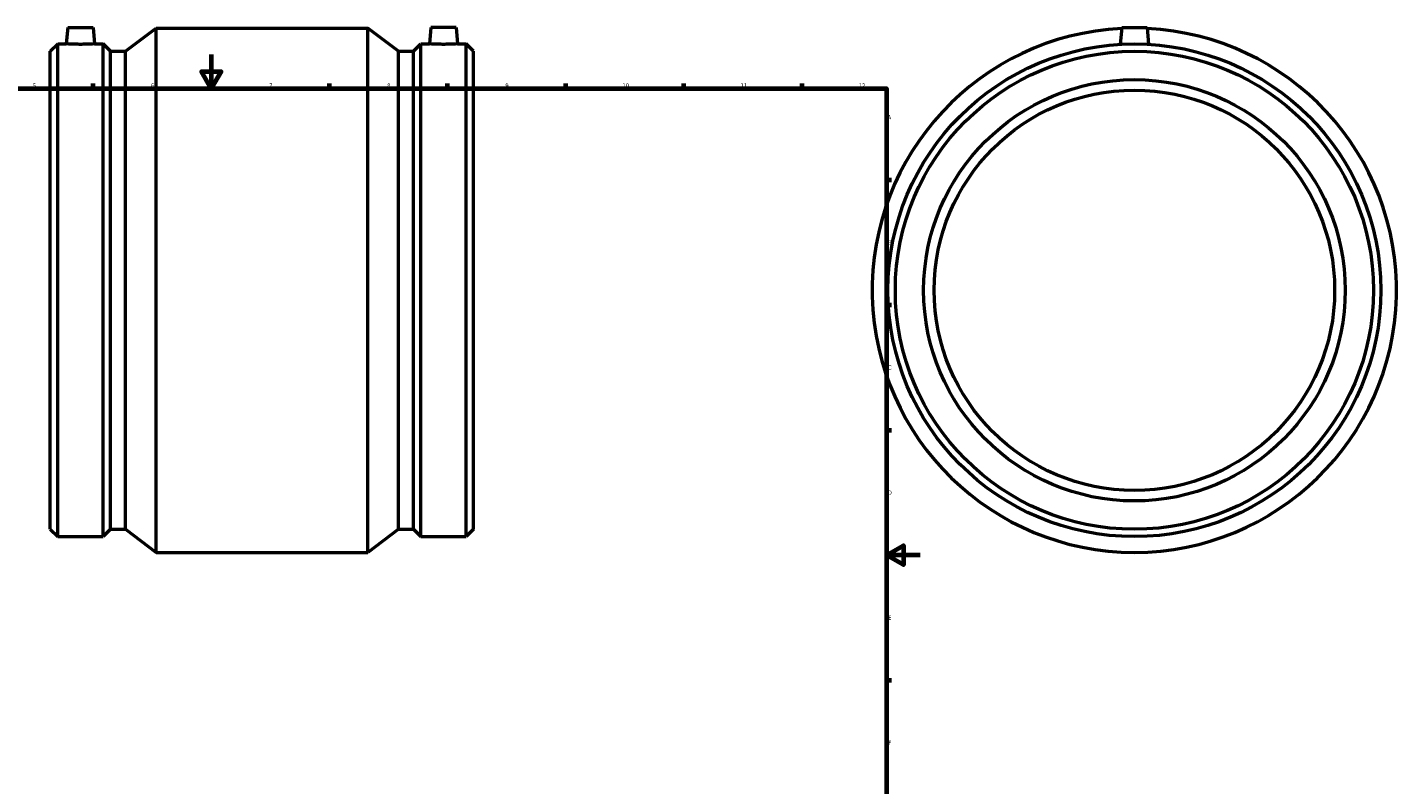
# Model space of a CAD drawing. Header units: millimetres. Extents: x -237 to 1327, y -288 to 1891.
# Tile 3 of 6: x 311 to 1123, y 161 to 610. Entities that reach past the tile are written whole.
import ezdxf

# ---------------------------------------------------------------- set-up
doc = ezdxf.new("R2010")
doc.units = ezdxf.units.MM
doc.layers.add('Border (ISO)', color=7, linetype='Continuous', lineweight=70)
doc.layers.add('Visible (ISO)', color=7, linetype='Continuous', lineweight=50)
doc.styles.add('Note Text (ISO)', font='tahoma.ttf')

# ---------------------------------------------------------------- blocks, each defined once
blk = doc.blocks.new('Borders Default Border')
at = {"layer": 'Border (ISO)'}
for p, q in [((350.42, 574), (350.42, 576.9)), ((490.58, 574), (490.58, 576.9)), ((560.67, 574), (560.67, 576.9)), ((630.75, 574), (630.75, 576.9)), ((700.83, 574), (700.83, 576.9)), ((770.92, 574), (770.92, 576.9)), ((821, 519.75), (823.9, 519.75)), ((821, 445.5), (823.9, 445.5)), ((821, 371.25), (823.9, 371.25)), ((821, 222.75), (823.9, 222.75))]:
    blk.add_line(p, q, dxfattribs=at)
at = {"layer": 'Border (ISO)', "flags": 128}
for points in [[(420.5, 594), (420.5, 574), (414.73, 584), (426.27, 584), (420.5, 574)], [(20, 20), (20, 574), (821, 574), (821, 20), (20, 20)], [(841, 297), (821, 297), (831, 302.77), (831, 291.23), (821, 297)]]:
    blk.add_lwpolyline(points, dxfattribs=at)
at = {"layer": 'Border (ISO)', "color": 232, "true_color": 0xca0064, "char_height": 2.5, "attachment_point": 7, "style": 'Note Text (ISO)'}
for s, insert in [('5', (314.64, 574.35)), ('6', (384.66, 574.35)), ('7', (454.77, 574.4)), ('8', (524.81, 574.34)), ('9', (594.88, 574.35)), ('10', (664.29, 574.35)), ('11', (734.37, 574.4)), ('12', (804.46, 574.4)), ('A', (821.59, 555.62)), ('B', (821.89, 481.37)), ('C', (821.73, 407.08)), ('D', (821.73, 332.88)), ('E', (821.94, 258.63)), ('F', (822, 184.38))]:
    blk.add_mtext(s, dxfattribs=dict(at, insert=insert))

msp = doc.modelspace()

# ---------------------------------------------------------------- linework, layer by layer
at = {"layer": 'Visible (ISO)'}
for p, q in [((335.366, 610.177), (334.506, 600.347)), ((335.366, 610.177), (350.366, 610.177)), ((350.366, 610.177), (351.226, 600.347)), ((369.619, 595.962), (387.781, 609.677)), ((387.781, 298.677), (387.781, 609.677)), ((387.781, 609.677), (513.281, 609.677)), ((513.281, 298.677), (513.281, 609.677)), ((531.444, 595.962), (513.281, 609.677)), ((550.696, 610.177), (549.836, 600.347)), ((565.696, 610.177), (550.696, 610.177)), ((565.696, 610.177), (566.556, 600.347)), ((960.464, 610.177), (959.583, 600.107)), ((960.464, 610.177), (975.464, 610.177)), ((975.464, 610.177), (976.345, 600.107)), ((325.031, 595.962), (329.416, 600.347)), ((325.031, 312.392), (325.031, 595.962)), ((329.416, 308.007), (329.416, 600.347)), ((329.416, 600.347), (334.506, 600.347)), ((351.226, 600.347), (356.316, 600.347)), ((356.316, 308.007), (356.316, 600.347)), ((360.701, 595.962), (356.316, 600.347)), ((360.701, 312.392), (360.701, 595.962)), ((360.701, 595.962), (369.619, 595.962)), ((369.619, 312.392), (369.619, 595.962)), ((531.444, 312.392), (531.444, 595.962)), ((531.444, 595.962), (540.361, 595.962)), ((540.361, 595.962), (544.746, 600.347)), ((540.361, 312.392), (540.361, 595.962)), ((544.746, 308.007), (544.746, 600.347)), ((544.746, 600.347), (549.836, 600.347)), ((566.556, 600.347), (571.646, 600.347)), ((571.646, 308.007), (571.646, 600.347)), ((576.031, 595.962), (571.646, 600.347)), ((576.031, 312.392), (576.031, 595.962)), ((325.031, 312.392), (329.416, 308.007)), ((360.701, 312.392), (356.316, 308.007)), ((360.701, 312.392), (369.619, 312.392)), ((369.619, 312.392), (387.781, 298.677)), ((531.444, 312.392), (513.281, 298.677)), ((531.444, 312.392), (540.361, 312.392)), ((540.361, 312.392), (544.746, 308.007)), ((576.031, 312.392), (571.646, 308.007)), ((329.416, 308.007), (356.316, 308.007)), ((544.746, 308.007), (571.646, 308.007)), ((387.781, 298.677), (513.281, 298.677))]:
    msp.add_line(p, q, dxfattribs=at)
for radius in [146.17, 141.785, 125, 118.75]:
    msp.add_circle((967.964, 454.177), radius, dxfattribs=at)
msp.add_arc((967.964, 454.177), 155.5, 92.786606, 87.213394, dxfattribs=at)
for points, knots in [([(351.226, 600.347), (351.226, 600.347), (351.017, 600.335), (350.166, 600.29), (349.523, 600.258), (348.04, 600.197), (347.1, 600.165), (345.039, 600.119), (343.918, 600.107), (341.815, 600.107), (340.693, 600.119), (338.632, 600.165), (337.692, 600.197), (336.209, 600.258), (335.567, 600.29), (334.715, 600.335), (334.506, 600.347), (334.506, 600.347)], [1.2615248, 1.2615248, 1.2615248, 1.2615248, 1.5768155, 1.5768155, 1.8921061, 1.8921061, 2.2075779, 2.2075779, 2.5230497, 2.5230497, 2.8385214, 2.8385214, 3.1539932, 3.1539932, 3.4692839, 3.4692839, 3.7845745, 3.7845745, 3.7845745, 3.7845745]), ([(558.196, 600.107), (557.145, 600.107), (556.023, 600.119), (553.962, 600.165), (553.022, 600.197), (551.539, 600.258), (550.897, 600.29), (550.045, 600.335), (549.836, 600.347), (549.836, 600.347)], [0, 0, 0, 0, 0.3154718, 0.3154718, 0.6309436, 0.6309436, 0.9462342, 0.9462342, 1.2615248, 1.2615248, 1.2615248, 1.2615248]), ([(566.556, 600.347), (566.556, 600.347), (566.347, 600.335), (565.496, 600.29), (564.853, 600.258), (563.37, 600.197), (562.43, 600.165), (560.369, 600.119), (559.248, 600.107), (558.196, 600.107)], [3.7845745, 3.7845745, 3.7845745, 3.7845745, 4.0998651, 4.0998651, 4.4151558, 4.4151558, 4.7306275, 4.7306275, 5.0460993, 5.0460993, 5.0460993, 5.0460993])]:
    msp.add_open_spline(points, degree=3, knots=knots, dxfattribs=at)

# ---------------------------------------------------------------- block references
msp.add_blockref('Borders Default Border', (0, 0))

doc.saveas('drawing.dxf')
